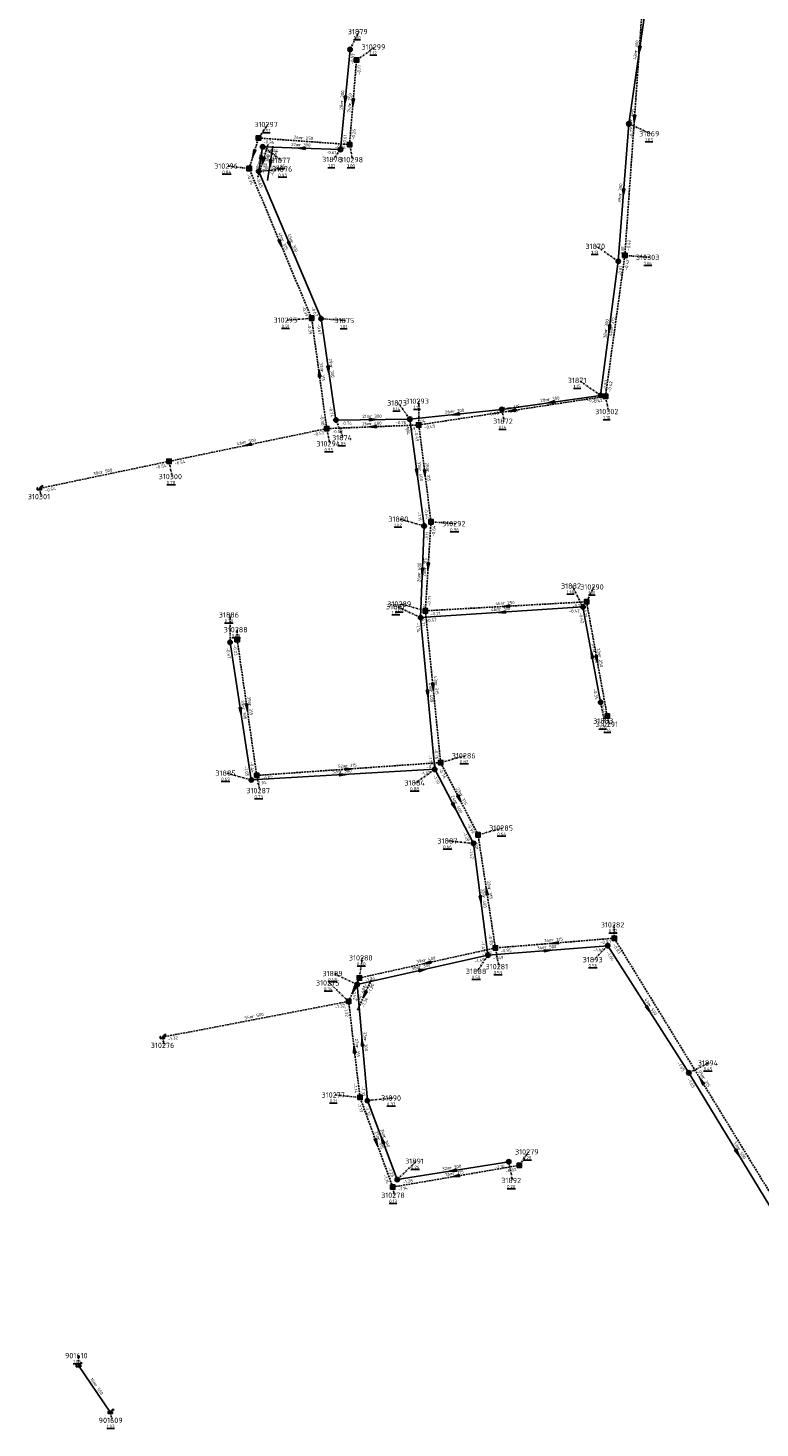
# Model space of a CAD drawing. Extents: x 188323 to 208361, y 565368 to 574910.
# Tile 46 of 256: x 200083 to 200290, y 567701 to 568098. Entities that reach past the tile are written whole.
import ezdxf

# ---------------------------------------------------------------- set-up
doc = ezdxf.new("R2010")
doc.units = 0
doc.linetypes.add('DASHDOT', pattern=[1, 0.5, -0.25, 0, -0.25])
doc.linetypes.add('DASHED', pattern=[0.75, 0.5, -0.25])
doc.layers.get('0').update_dxf_attribs({"linetype": 'CONTINUOUS'})
for name, color, linetype in [('RIO-AFM', 7, 'CONTINUOUS'), ('RIO-BOK', 7, 'CONTINUOUS'), ('RIO-DET', 7, 'CONTINUOUS'), ('RIO-KNP', 7, 'CONTINUOUS'), ('RIO-KNR', 7, 'CONTINUOUS'), ('RIO-LAG', 7, 'CONTINUOUS'), ('RIO-LAG_0B', 7, 'CONTINUOUS'), ('RIO-LAG_1B', 7, 'DASHED'), ('RIO-LEN', 7, 'CONTINUOUS'), ('RIO-MVD', 1, 'CONTINUOUS'), ('RIO-VRB', 6, 'DASHDOT'), ('RIO-VRH', 7, 'CONTINUOUS')]:
    doc.layers.add(name, color=color, linetype=linetype)
doc.styles.add('RIO-TXT', font='isocp.shx')

# ---------------------------------------------------------------- blocks, each defined once
blk = doc.blocks.new('L_VHR')
blk.add_lwpolyline([(-0.5, 0), (0.5, 0), (-0.5, 0.15), (-0.5, -0.15), (0.5, 0)])
blk = doc.blocks.new('K_IPR')
blk.add_lwpolyline([(-0.5, -0.5), (0.5, -0.5), (0.5, 0.5), (-0.5, 0.5)], close=True)
blk.add_solid([(-0.5, 0.5), (0.5, 0.5), (-0.5, -0.5), (0.5, -0.5)])
at = {"style": 'RIO-TXT', "flags": 1}
blk.add_attdef('KNOOPNAAM', (2, 2), '', height=1, dxfattribs=at)
blk = doc.blocks.new('K_UTB')
blk.add_lwpolyline([(0.5, 0.15), (0.5, -0.3), (-0.5, -0.3), (-0.5, 0.15), (-0.45, 0.15), (-0.45, -0.25), (0, -0.25), (0.45, -0.25), (0.45, 0.15)], close=True)
blk.add_lwpolyline([(0.85, 0.6), (0.55, 0.65), (0.614828, 0.459583), (0.850842, 0.598937)])
blk.add_arc((0.85, -0.25), 0.85, 90, 180)
at = {"style": 'RIO-TXT', "flags": 1}
blk.add_attdef('KNOOPNAAM', (2, 2), '', height=1, dxfattribs=at)
blk = doc.blocks.new('K_IPG')
blk.add_circle((0, 0), 0.5)
for points in [[(0, 0), (-0.5, 0), (-0.433013, 0.25)], [(0, 0), (-0.433013, -0.25), (-0.5, 0)], [(0, 0), (-0.433013, 0.25), (-0.25, 0.433013)], [(0, 0), (-0.25, -0.433013), (-0.433013, -0.25)], [(0, 0), (-0.25, 0.433013), (0, 0.5)], [(0, 0), (0, -0.5), (-0.25, -0.433013)], [(0, 0), (0, 0.5), (0.25, 0.433013)], [(0, 0), (0.25, 0.433013), (0.433013, 0.25)], [(0, 0), (0.433013, 0.25), (0.5, 0)], [(0, 0), (0.5, 0), (0.433013, -0.25)], [(0, 0), (0.433013, -0.25), (0.25, -0.433013)], [(0, 0), (0.25, -0.433013), (0, -0.5)]]:
    blk.add_solid(points)
at = {"style": 'RIO-TXT', "flags": 1}
blk.add_attdef('KNOOPNAAM', (2, 2), '', height=1, dxfattribs=at)
blk = doc.blocks.new('482_03______310275____310280_')
at = {"layer": 'RIO-LAG_1B'}
blk.add_line((0, 0), (4.088, 8.929), dxfattribs=at)
at = {"layer": 'RIO-VRH', "xscale": 2, "yscale": 2, "zscale": 2, "rotation": 245.3936}
blk.add_blockref('L_VHR', (2.044, 4.4645), dxfattribs=at)
at = {"layer": 'RIO-AFM', "style": 'RIO-TXT'}
blk.add_text('r 400', height=0.9, rotation=65.3936, dxfattribs=at).set_placement((1.1398, 3.6906))
at = {"layer": 'RIO-BOK', "style": 'RIO-TXT'}
for s, p in [('-1.24', (3.6539, 4.6178)), ('-1.34', (1.8556, 0.6899))]:
    blk.add_text(s, height=0.9, rotation=65.3936, dxfattribs=at).set_placement(p)
at = {"layer": 'RIO-LEN', "style": 'RIO-TXT'}
blk.add_text('7m', height=0.9, rotation=65.3936, dxfattribs=at).set_placement((0.4654, 2.2176))
blk = doc.blocks.new('483_03______310296____310297_')
at = {"layer": 'RIO-LAG_1B'}
blk.add_line((0, 0), (2.883, 9.388), dxfattribs=at)
at = {"layer": 'RIO-VRH', "xscale": 2, "yscale": 2, "zscale": 2, "rotation": 252.9178}
blk.add_blockref('L_VHR', (1.4415, 4.694), dxfattribs=at)
at = {"layer": 'RIO-AFM', "style": 'RIO-TXT'}
blk.add_text('r 250', height=0.9, rotation=72.9178, dxfattribs=at).set_placement((0.6466, 3.8081))
at = {"layer": 'RIO-BOK', "style": 'RIO-TXT'}
for s, p in [('-0.21', (3.0177, 5.0566)), ('-0.35', (1.7493, 0.927))]:
    blk.add_text(s, height=0.9, rotation=72.9178, dxfattribs=at).set_placement(p)
at = {"layer": 'RIO-LEN', "style": 'RIO-TXT'}
blk.add_text('9m', height=0.9, rotation=72.9178, dxfattribs=at).set_placement((0.171, 2.2595))
blk = doc.blocks.new('539_03______31876_____31877_')
at = {"layer": 'RIO-LAG_0B'}
blk.add_line((0, 0), (1.551, 9.697), dxfattribs=at)
at = {"layer": 'RIO-VRH', "xscale": 2, "yscale": 2, "zscale": 2, "rotation": 260.9016}
blk.add_blockref('L_VHR', (0.7755, 4.8485), dxfattribs=at)
at = {"layer": 'RIO-AFM', "style": 'RIO-TXT'}
blk.add_text('r 300', height=0.9, rotation=80.9016, dxfattribs=at).set_placement((0.1114, 3.861))
at = {"layer": 'RIO-BOK', "style": 'RIO-TXT'}
for s, p in [('-0.64', (2.2861, 5.4268)), ('-0.65', (1.6036, 1.161))]:
    blk.add_text(s, height=0.9, rotation=80.9016, dxfattribs=at).set_placement(p)
at = {"layer": 'RIO-LEN', "style": 'RIO-TXT'}
blk.add_text('7m', height=0.9, rotation=80.9016, dxfattribs=at).set_placement((-0.1445, 2.2613))

msp = doc.modelspace()

# ---------------------------------------------------------------- linework, layer by layer
at = {"layer": 'RIO-LAG'}
msp.add_line((200106.064, 567705.792), (200097.056, 567719.04), dxfattribs=at)
at = {"layer": 'RIO-LAG_0B'}
for p, q in [((200259.008, 568113.024), (200252.992, 568070.976)), ((200171.296, 568063.68), (200174, 568092.032)), ((200252.992, 568070.976), (200250, 568032)), ((200148.112, 568057.472), (200149.232, 568064.448)), ((200149.232, 568064.448), (200171.296, 568063.68)), ((200165.776, 568015.744), (200148.112, 568057.472)), ((200250, 568032), (200244.992, 567993.984)), ((200170, 567987.008), (200165.776, 568015.744)), ((200244.992, 567993.984), (200216.992, 567990.016)), ((200190.944, 567987.264), (200170, 567987.008)), ((200216.992, 567990.016), (200190.944, 567987.264)), ((200190.944, 567987.264), (200195.008, 567956.992)), ((200195.008, 567956.992), (200194, 567931.008)), ((200194, 567931.008), (200240, 567934.016)), ((200240, 567934.016), (200244.992, 567907.008)), ((200194, 567931.008), (200198, 567888)), ((200146, 567884.992), (200140, 567923.968)), ((200198, 567888), (200146, 567884.992)), ((200198, 567888), (200208.992, 567867.008)), ((200208.992, 567867.008), (200213.056, 567835.328)), ((200213.056, 567835.328), (200247.008, 567838.016)), ((200247.008, 567838.016), (200270, 567801.984)), ((200213.056, 567835.328), (200176, 567827.008)), ((200176, 567827.008), (200178.912, 567794.112)), ((200270, 567801.984), (200297.44, 567756.672)), ((200178.912, 567794.112), (200187.36, 567771.712)), ((200187.36, 567771.712), (200218.976, 567776.768))]:
    msp.add_line(p, q, dxfattribs=at)
at = {"layer": 'RIO-LAG_1B'}
for p, q in [((200251.856, 568033.664), (200257.312, 568111.296)), ((200173.856, 568065.088), (200175.824, 568089.024)), ((200145.408, 568058.304), (200148.064, 568066.944)), ((200148.064, 568066.944), (200173.856, 568065.088)), ((200163.104, 568015.872), (200145.408, 568058.304)), ((200246.384, 567993.728), (200251.856, 568033.664)), ((200167.392, 567984.576), (200163.104, 568015.872)), ((200193.472, 567985.6), (200246.384, 567993.728)), ((200167.392, 567984.576), (200122.704, 567975.296)), ((200193.472, 567985.6), (200167.392, 567984.576)), ((200196.928, 567958.144), (200193.472, 567985.6)), ((200122.704, 567975.296), (200085.984, 567967.616)), ((200195.344, 567932.928), (200196.928, 567958.144)), ((200195.344, 567932.928), (200241.008, 567935.488)), ((200241.008, 567935.488), (200246.864, 567903.104)), ((200199.664, 567889.92), (200195.344, 567932.928)), ((200147.552, 567886.272), (200142.016, 567924.8)), ((200199.664, 567889.92), (200147.552, 567886.272)), ((200210.272, 567869.44), (200199.664, 567889.92)), ((200215.168, 567837.376), (200210.272, 567869.44)), ((200248.864, 567840.128), (200215.168, 567837.376)), ((200298.512, 567758.976), (200248.864, 567840.128)), ((200176.624, 567828.864), (200215.168, 567837.376)), ((200173.584, 567822.208), (200176.624, 567828.864)), ((200173.584, 567822.208), (200120.832, 567812.096)), ((200176.816, 567795.008), (200173.584, 567822.208)), ((200186.096, 567769.6), (200176.816, 567795.008)), ((200186.096, 567769.6), (200221.936, 567775.744))]:
    msp.add_line(p, q, dxfattribs=at)
at = {"layer": 'RIO-VRB'}
for p, q in [((200174, 568092), (200176.537, 568097.0953)), ((200175.83, 568089), (200181.0909, 568092.7378)), ((200148.07, 568066.95), (200150.6891, 568070.7719)), ((200253, 568071), (200259.1269, 568068.1622)), ((200149.23, 568064.44), (200154.6494, 568060.5919)), ((200171.3, 568063.69), (200169.264, 568060.8601)), ((200173.86, 568065.09), (200174.7406, 568060.792)), ((200145.41, 568058.29), (200139.335, 568058.9881)), ((200148.11, 568057.44), (200155.185, 568058.14)), ((200250, 568032), (200243.8719, 568036.2359)), ((200251.85, 568033.66), (200258.8175, 568033.1313)), ((200163.1, 568015.84), (200156.1329, 568015.3091)), ((200165.77, 568015.75), (200172.7375, 568015.2213)), ((200245, 567994), (200238.8719, 567998.2359)), ((200190.94, 567987.25), (200187.677, 567991.8369)), ((200193.47, 567985.57), (200193.469, 567992.345)), ((200246.38, 567993.71), (200247.2606, 567989.412)), ((200170, 567987), (200172.0771, 567981.9911)), ((200217, 567990), (200217.7071, 567986.6868)), ((200167.4, 567984.59), (200168.2806, 567980.292)), ((200122.71, 567975.28), (200123.5906, 567970.982)), ((200085.98, 567967.62), (200086.5135, 567965.2916)), ((200195, 567957), (200188.0321, 567958.9265)), ((200196.92, 567958.15), (200203.8875, 567957.6213)), ((200240, 567934), (200236.9614, 567939.9605)), ((200241.01, 567935.47), (200243.0471, 567939.6993)), ((200140, 567924), (200139.9989, 567931.775)), ((200194, 567931), (200187.351, 567934.1179)), ((200195.35, 567932.94), (200188.3821, 567934.8665)), ((200142.01, 567924.8), (200142.0097, 567927.575)), ((200245, 567907), (200246.0541, 567901.7171)), ((200246.86, 567903.1), (200247.3935, 567900.7716)), ((200199.67, 567889.92), (200206.6375, 567891.8487)), ((200198, 567888), (200192.582, 567884.1502)), ((200146, 567885), (200139.0321, 567886.9265)), ((200147.56, 567886.26), (200148.4406, 567881.962)), ((200209, 567867), (200201.925, 567867.6978)), ((200210.27, 567869.43), (200217.2375, 567871.3587)), ((200248.86, 567840.15), (200248.8595, 567843.925)), ((200215.17, 567837.36), (200216.2241, 567832.0771)), ((200247, 567838), (200243.097, 567834.0447)), ((200176.62, 567828.86), (200177.5006, 567834.558)), ((200213.05, 567835.31), (200210.0147, 567830.7476)), ((200176, 567827), (200169.351, 567830.1179)), ((200173.58, 567822.22), (200168.1591, 567827.4664)), ((200120.84, 567812.1), (200121.3735, 567809.7716)), ((200270, 567802), (200275.7086, 567804.778)), ((200176.82, 567795), (200169.745, 567795.6978)), ((200178.92, 567794.13), (200185.995, 567794.83)), ((200187.36, 567771.69), (200192.7794, 567776.9381)), ((200218.97, 567776.75), (200220.0241, 567771.4671)), ((200221.94, 567775.74), (200224.5591, 567779.5619)), ((200186.09, 567769.61), (200186.6235, 567767.2816)), ((200097.06, 567719.04), (200097.0597, 567721.815)), ((200106.07, 567705.8), (200106.6035, 567703.4716))]:
    msp.add_line(p, q, dxfattribs=at)

# ---------------------------------------------------------------- block references
at = {"layer": 'RIO-DET'}
for name, p in [('483_03______310296____310297_', (200147.904, 568055.808)), ('539_03______31876_____31877_', (200150.608, 568054.912)), ('482_03______310275____310280_', (200176.08, 567819.712))]:
    msp.add_blockref(name, p, dxfattribs=at)
at = {"layer": 'RIO-KNP', "xscale": 1.25, "yscale": 1.25, "zscale": 1.25}
for name, p in [('K_IPG', (200174, 568092.032)), ('K_IPR', (200175.824, 568089.024)), ('K_IPG', (200252.992, 568070.976)), ('K_IPR', (200148.064, 568066.944)), ('K_IPG', (200149.232, 568064.448)), ('K_IPG', (200171.296, 568063.68)), ('K_IPR', (200173.856, 568065.088)), ('K_IPR', (200145.408, 568058.304)), ('K_IPG', (200148.112, 568057.472)), ('K_IPR', (200251.856, 568033.664)), ('K_IPG', (200250, 568032)), ('K_IPR', (200163.104, 568015.872)), ('K_IPG', (200165.776, 568015.744)), ('K_IPG', (200244.992, 567993.984)), ('K_IPG', (200216.992, 567990.016)), ('K_IPR', (200246.384, 567993.728)), ('K_IPG', (200170, 567987.008)), ('K_IPG', (200190.944, 567987.264)), ('K_IPR', (200167.392, 567984.576)), ('K_IPR', (200193.472, 567985.6)), ('K_IPR', (200122.704, 567975.296)), ('K_UTB', (200085.984, 567967.616)), ('K_IPG', (200195.008, 567956.992)), ('K_IPR', (200196.928, 567958.144)), ('K_IPR', (200241.008, 567935.488)), ('K_IPG', (200194, 567931.008)), ('K_IPR', (200195.344, 567932.928)), ('K_IPG', (200240, 567934.016)), ('K_IPG', (200140, 567923.968)), ('K_IPR', (200142.016, 567924.8)), ('K_IPG', (200244.992, 567907.008)), ('K_IPR', (200246.864, 567903.104)), ('K_IPG', (200198, 567888)), ('K_IPR', (200199.664, 567889.92)), ('K_IPG', (200146, 567884.992)), ('K_IPR', (200147.552, 567886.272)), ('K_IPG', (200208.992, 567867.008)), ('K_IPR', (200210.272, 567869.44)), ('K_IPR', (200248.864, 567840.128)), ('K_IPG', (200213.056, 567835.328)), ('K_IPR', (200215.168, 567837.376)), ('K_IPG', (200247.008, 567838.016)), ('K_IPR', (200176.624, 567828.864)), ('K_IPG', (200176, 567827.008)), ('K_IPR', (200173.584, 567822.208)), ('K_UTB', (200120.832, 567812.096)), ('K_IPG', (200270, 567801.984)), ('K_IPR', (200176.816, 567795.008)), ('K_IPG', (200178.912, 567794.112)), ('K_IPG', (200218.976, 567776.768)), ('K_IPR', (200221.936, 567775.744)), ('K_IPG', (200187.36, 567771.712)), ('K_IPR', (200186.096, 567769.6)), ('K_UTB', (200097.056, 567719.04)), ('K_UTB', (200106.064, 567705.792))]:
    msp.add_blockref(name, p, dxfattribs=at)
at = {"layer": 'RIO-VRH', "xscale": 2, "yscale": 2, "zscale": 2}
for p, rotation in [((200256, 568092), 261.8616), ((200172.65, 568077.845), 264.5435), ((200174.845, 568077.045), 265.2813), ((200254.585, 568072.465), 265.9597), ((200146.74, 568062.62), 252.9178), ((200160.265, 568064.065), 538.0538), ((200148.67, 568060.94), 260.9016), ((200251.5, 568051.5), 265.5927), ((200154.255, 568037.065), 292.6295), ((200156.94, 568036.595), 292.9644), ((200247.5, 568013), 262.4958), ((200165.25, 568000.215), 97.843), ((200167.885, 568001.375), 278.3781), ((200231, 567992), 188.1293), ((200180.47, 567987.125), 360.684), ((200203.97, 567988.625), 186.0233), ((200219.925, 567989.64), 188.7453), ((200180.435, 567985.08), 182.1526), ((200145.055, 567979.935), 191.7666), ((200192.97, 567972.125), 277.6526), ((200195.195, 567971.86), 277.1797), ((200194.5, 567944), 267.7885), ((200196.135, 567945.545), 266.4277), ((200217, 567932.5), 183.731), ((200218.18, 567934.205), 183.1712), ((200242.5, 567920.5), 460.4995), ((200243.935, 567919.285), 280.2521), ((200197.51, 567911.43), 275.7428), ((200196, 567909.5), 275.3231), ((200143, 567904.5), 278.7544), ((200144.785, 567905.53), 278.2029), ((200173.615, 567888.09), 364.0172), ((200172, 567886.5), 363.3015), ((200204.97, 567879.675), 297.36), ((200203.5, 567877.5), 297.6523), ((200211.025, 567851.155), 277.2913), ((200212.72, 567853.395), 98.6953), ((200230.025, 567836.655), 4.5299), ((200232.015, 567838.755), 184.7336), ((200195.895, 567833.11), 192.4331), ((200194.525, 567831.155), 372.6405), ((200175.1, 567825.54), 245.3936), ((200258.5, 567820), 302.5798), ((200175.2, 567808.61), 96.7964), ((200177.46, 567810.565), 455.0851), ((200273.685, 567799.555), 121.4529), ((200181.455, 567782.305), 290.0644), ((200183.14, 567782.91), 470.619), ((200283.72, 567779.345), 301.2053), ((200203.165, 567774.22), 189.0936), ((200204.015, 567772.675), 189.7022)]:
    msp.add_blockref('L_VHR', p, dxfattribs=dict(at, rotation=rotation))

# ---------------------------------------------------------------- texts
at = {"layer": 'RIO-AFM', "style": 'RIO-TXT'}
for s, rotation, p in [('r 300', 441.8616, (200255.3776, 568091.2702)), ('r 300', 84.5435, (200172.0753, 568077.086)), ('r 250', 85.2813, (200174.2802, 568076.2789)), ('r 315', 85.9598, (200254.0293, 568071.692)), ('r 250', 355.8753, (200160.1929, 568066.5847)), ('r 300', 358.0539, (200159.4721, 568064.5987)), ('r 300', 445.5927, (200250.9275, 568050.7313)), ('r 315', 292.6295, (200154.4177, 568038.0108)), ('r 300', 292.9644, (200157.0971, 568037.5416)), ('r 300', 442.4958, (200246.887, 568012.2632)), ('r 315', 82.1952, (200248.5097, 568012.95)), ('r 315', 277.843, (200165.6442, 568001.0874)), ('r 300', 278.3781, (200168.2703, 568002.2509)), ('r 315', 8.7453, (200219.0482, 567990.011)), ('r 300', 368.1293, (200230.1259, 567992.3887)), ('r 300', 360.684, (200179.6535, 567987.6214)), ('r 300', 366.0233, (200203.1106, 567989.0449)), ('r 400', 362.1526, (200179.6061, 567985.557)), ('r 500', 371.7666, (200144.1567, 567980.2729)), ('r 500', 371.7789, (200103.4473, 567971.7852)), ('r 400', 277.6526, (200193.3668, 567972.9959)), ('r 315', 277.1797, (200195.5981, 567972.7274)), ('r 315', 86.4277, (200195.5856, 567944.7673)), ('r 400', 447.7885, (200193.9615, 567943.2098)), ('r 250', 3.1712, (200217.3436, 567934.6594)), ('r 300', 3.731, (200216.1589, 567932.9462)), ('r 300', 280.4995, (200242.8522, 567921.3893)), ('r 250', 280.2521, (200244.2927, 567920.1732)), ('r 315', 275.7428, (200197.9396, 567912.2876)), ('r 400', 275.3231, (200196.4359, 567910.3546)), ('r 300', 278.7544, (200143.3828, 567905.3791)), ('r 315', 278.2029, (200145.1761, 567906.4052)), ('r 300', 363.3015, (200171.1612, 567886.9684)), ('r 315', 364.0172, (200172.7704, 567888.548)), ('r 315', 297.36, (200205.0477, 567880.6277)), ('r 400', 297.6523, (200203.573, 567878.4532)), ('r 400', 277.2913, (200211.4277, 567852.0237)), ('r 315', 278.6953, (200213.1015, 567854.273)), ('r 315', 364.7336, (200231.1653, 567839.1966)), ('r 500', 4.5299, (200229.1779, 567837.0894)), ('r 300', 372.6405, (200193.6222, 567831.4767)), ('r 400', 12.4331, (200194.9959, 567833.4238)), ('r 500', 302.5798, (200258.4961, 567820.959)), ('r 500', 370.8611, (200146.3169, 567817.5145)), ('r 315', 276.7964, (200175.6088, 567809.4747)), ('r 300', 275.0851, (200177.8962, 567811.4174)), ('r 315', 301.4529, (200273.7139, 567800.523)), ('r 315', 290.0644, (200181.6543, 567783.2405)), ('r 300', 290.619, (200183.3293, 567783.8472)), ('r 500', 301.2053, (200283.7418, 567780.3056)), ('r 300', 9.0936, (200202.286, 567774.5857)), ('r 315', 9.7022, (200203.1322, 567773.0313)), ('r 500', 304.2415, (200101.526, 567713.3741))]:
    msp.add_text(s, height=0.9, rotation=rotation, dxfattribs=at).set_placement(p)
at = {"layer": 'RIO-BOK', "style": 'RIO-TXT'}
for s, rotation, p in [('-0.53', 84.5435, (200175.0044, 568087.7849)), ('-0.17', 85.2813, (200176.8886, 568084.7986)), ('-0.72', 441.8616, (200254.5831, 568072.1887)), ('-0.26', 355.8753, (200149.3664, 568065.4538)), ('-0.61', 84.5435, (200172.8266, 568064.9505)), ('-0.26', 85.2813, (200175.3702, 568066.3701)), ('-0.72', 445.5927, (200254.0593, 568066.8068)), ('-0.64', 358.0539, (200150.5823, 568062.9941)), ('-0.61', 358.0539, (200167.1551, 568062.4414)), ('-0.26', 355.8753, (200169.6706, 568064.0023)), ('-0.35', 292.6295, (200144.6573, 568056.4589)), ('-0.65', 292.9644, (200147.368, 568055.6046)), ('-0.81', 445.5927, (200251.5024, 568033.2892)), ('-0.42', 85.9598, (200253.3449, 568034.9579)), ('-0.81', 442.4958, (200250.8317, 568027.7554)), ('-0.42', 82.1952, (200252.6807, 568029.407)), ('-0.39', 292.6295, (200160.2552, 568019.096)), ('-0.67', 292.9644, (200162.9059, 568018.9889)), ('-0.39', 277.843, (200161.9049, 568014.2617)), ('-0.67', 278.3781, (200164.5897, 568014.1606)), ('-0.93', 442.4958, (200246.5699, 567995.2062)), ('-0.42', 82.1952, (200247.9569, 567994.9069)), ('-0.74', 278.3781, (200168.0338, 567990.8547)), ('-0.93', 368.1293, (200241.1374, 567992.0495)), ('-0.42', 8.7453, (200242.5399, 567991.7027)), ('-0.38', 277.843, (200165.4714, 567988.4631)), ('-0.76', 360.684, (200186.857, 567985.8118)), ('-1.04', 366.0233, (200192.4798, 567986.0056)), ('-0.99', 366.0233, (200213.0681, 567988.1914)), ('-0.99', 368.1293, (200218.5845, 567988.813)), ('-0.53', 371.7666, (200163.6665, 567982.4091)), ('-0.53', 362.1526, (200168.8522, 567983.2445)), ('-0.74', 360.684, (200171.4173, 567985.6177)), ('-0.49', 362.1526, (200189.4252, 567984.0309)), ('-1.04', 277.6526, (200189.7396, 567985.6757)), ('-0.49', 277.1797, (200192.2567, 567984.0056)), ('-0.49', 8.7453, (200195.0664, 567984.3991)), ('-0.54', 371.7666, (200124.3666, 567974.196)), ('-0.54', 371.7789, (200118.9783, 567973.0933)), ('-0.54', 371.7789, (200087.6368, 567966.5363)), ('-1.11', 277.6526, (200193.0837, 567960.8791)), ('-0.64', 277.1797, (200195.034, 567962.0445)), ('-1.11', 447.7885, (200196.2275, 567952.8502)), ('-0.64', 86.4277, (200198.0624, 567953.9698)), ('-1.14', 447.7885, (200195.4519, 567932.3459)), ('-0.71', 86.4277, (200196.8343, 567934.2501)), ('-0.71', 275.7428, (200194.0978, 567931.4066)), ('-0.71', 3.1712, (200196.8251, 567931.6196)), ('-0.42', 3.731, (200235.9989, 567932.3361)), ('-0.25', 3.1712, (200236.9935, 567933.8453)), ('-0.42', 280.4995, (200238.8793, 567932.368)), ('-0.21', 280.2521, (200239.8823, 567933.8428)), ('-1.14', 275.3231, (200192.7366, 567929.4758)), ('-0.57', 3.731, (200195.4879, 567929.6941)), ('-0.23', 278.2029, (200140.8248, 567923.2142)), ('-0.97', 278.7544, (200138.8301, 567922.4029)), ('-0.35', 280.4995, (200242.8915, 567910.7786)), ('-0.26', 280.2521, (200244.7712, 567906.8886)), ('-1.19', 275.3231, (200196.2509, 567891.955)), ('-0.76', 275.7428, (200197.8921, 567893.8618)), ('-1.05', 278.7544, (200144.015, 567888.843)), ('-0.44', 278.2029, (200145.6118, 567890.1216)), ('-1.19', 363.3015, (200193.9859, 567886.3965)), ('-0.71', 364.0172, (200195.6763, 567888.2666)), ('-0.76', 297.36, (200199.0709, 567888.0331)), ('-1.05', 363.3015, (200147.4789, 567883.6839)), ('-0.57', 364.0172, (200149.0552, 567884.9625)), ('-1.19', 297.6523, (200197.4105, 567886.11)), ('-0.99', 297.36, (200207.1534, 567872.4336)), ('-1.20', 297.6523, (200205.8685, 567869.988)), ('-1.01', 278.6953, (200209.0985, 567867.8341)), ('-1.42', 277.2913, (200207.7897, 567865.4333)), ('-0.95', 278.6953, (200213.1846, 567841.2037)), ('-1.49', 277.2913, (200211.159, 567839.2018)), ('-1.03', 12.4331, (200211.4665, 567835.1098)), ('-0.95', 364.7336, (200216.6814, 567836.0813)), ('-1.64', 4.5299, (200243.0228, 567836.2805)), ('-0.93', 364.7336, (200244.8883, 567838.4352)), ('-1.64', 302.5798, (200246.5751, 567836.0664)), ('-0.93', 301.4529, (200248.3971, 567838.2251)), ('-1.49', 372.6405, (200209.3512, 567833.0676)), ('-1.49', 4.5299, (200214.556, 567834.0249)), ('-1.24', 12.4331, (200178.2884, 567827.7942)), ('-1.42', 275.0851, (200174.7303, 567825.481)), ('-1.42', 372.6405, (200177.6729, 567825.9413)), ('-1.32', 370.8611, (200169.8118, 567820.1034)), ('-1.32', 276.7964, (200172.3562, 567820.6638)), ('-1.32', 370.8611, (200122.4792, 567810.9899)), ('-1.65', 302.5798, (200266.6338, 567804.7139)), ('-1.65', 301.2053, (200269.5288, 567800.0771)), ('-1.14', 276.7964, (200174.9599, 567798.907)), ('-1.32', 275.0851, (200177.181, 567798.0914)), ('-1.13', 290.0644, (200175.9861, 567793.2044)), ('-1.32', 290.619, (200178.1035, 567792.3265)), ('-1.14', 290.0644, (200183.3825, 567772.9859)), ('-1.28', 290.619, (200184.618, 567775.0392)), ('-1.16', 9.0936, (200215.1422, 567774.7194)), ('-0.82', 9.7022, (200218.1341, 567773.6689)), ('-1.14', 9.7022, (200187.7057, 567768.466)), ('-1.28', 9.0936, (200188.9635, 567770.5289))]:
    msp.add_text(s, height=0.9, rotation=rotation, dxfattribs=at).set_placement(p)
at = {"layer": 'RIO-KNR', "style": 'RIO-TXT'}
for s, p in [('31879', (200173.3495, 568096.3453)), ('310299', (200177.2659, 568091.9878)), ('310297', (200146.8641, 568070.0219)), ('31869', (200255.9394, 568067.4122)), ('310296', (200135.51, 568058.2381)), ('31877', (200151.4619, 568059.8419)), ('31876', (200151.9975, 568057.39)), ('31878', (200166.0765, 568060.1101)), ('310298', (200170.9156, 568060.042)), ('31870', (200240.6844, 568035.4859)), ('310303', (200254.9925, 568032.3813)), ('310295', (200152.3079, 568014.5591)), ('31875', (200169.55, 568014.4713)), ('31871', (200235.6844, 567997.4859)), ('31873', (200184.4895, 567991.0869)), ('310293', (200189.644, 567991.595)), ('31872', (200214.5196, 567985.9368)), ('310302', (200243.4356, 567988.662)), ('31874', (200168.8896, 567981.2411)), ('310294', (200164.4556, 567979.542)), ('310300', (200119.7656, 567970.232)), ('310301', (200082.6885, 567964.5416)), ('31880', (200184.8446, 567958.1765)), ('310292', (200200.0625, 567956.8713)), ('31882', (200233.7739, 567939.2105)), ('310290', (200239.2221, 567938.9493)), ('310289', (200184.5571, 567934.1165)), ('31886', (200136.8114, 567931.025)), ('31881', (200184.1635, 567933.3679)), ('310288', (200138.1847, 567926.825)), ('31883', (200242.8666, 567900.9671)), ('310291', (200243.5685, 567900.0216)), ('310286', (200202.8125, 567891.0987)), ('31885', (200135.8446, 567886.1765)), ('31884', (200189.3945, 567883.4002)), ('310287', (200144.6156, 567881.212)), ('310285', (200213.4125, 567870.6087)), ('31887', (200198.7375, 567866.9478)), ('310282', (200245.0345, 567843.175)), ('310280', (200173.6756, 567833.808)), ('310281', (200212.3991, 567831.3271)), ('31893', (200239.9095, 567833.2947)), ('310275', (200164.3341, 567826.7164)), ('31889', (200166.1635, 567829.3679)), ('31888', (200206.8272, 567829.9976)), ('310276', (200117.5485, 567809.0216)), ('31894', (200272.5211, 567804.028)), ('310277', (200165.92, 567794.9478)), ('31890', (200182.8075, 567794.08)), ('310279', (200220.7341, 567778.8119)), ('31891', (200189.5919, 567776.1881)), ('31892', (200216.8366, 567770.7171)), ('310278', (200182.7985, 567766.5316)), ('901610', (200093.2347, 567721.065)), ('901609', (200102.7785, 567702.7216))]:
    msp.add_text(s, height=1.5, dxfattribs=at).set_placement(p)
at = {"layer": 'RIO-LEN', "style": 'RIO-TXT'}
for s, rotation, p in [('42m', 441.8616, (200255.0735, 568089.1318)), ('28m', 84.5435, (200171.8703, 568074.9357)), ('24m', 85.2813, (200174.1028, 568074.1262)), ('78m', 85.9598, (200253.8774, 568069.5373)), ('26m', 355.8753, (200158.0384, 568066.7387)), ('22m', 358.0539, (200157.3133, 568064.6707)), ('39m', 445.5927, (200250.7632, 568048.5776)), ('46m', 292.6295, (200153.5856, 568040.0041)), ('45m', 292.9644, (200156.2533, 568039.5299)), ('38m', 442.4958, (200246.6066, 568010.1214)), ('40m', 82.1952, (200248.2167, 568010.81)), ('32m', 277.843, (200165.3485, 568003.227)), ('29m', 278.3781, (200167.9545, 568004.3877)), ('54m', 8.7453, (200216.9133, 567989.6826)), ('28m', 368.1293, (200227.9878, 567992.0819)), ('21m', 360.684, (200177.4937, 567987.5943)), ('26m', 366.0233, (200200.9627, 567988.8169)), ('26m', 362.1526, (200177.4476, 567985.4744)), ('46m', 371.7666, (200142.0424, 567979.831)), ('31m', 277.6526, (200193.0782, 567975.1365)), ('28m', 277.1797, (200195.3271, 567974.8704)), ('38m', 371.7789, (200101.3331, 567971.3428)), ('26m', 447.7885, (200193.8799, 567941.0513)), ('25m', 86.4277, (200195.4513, 567942.6115)), ('46m', 3.1712, (200215.1869, 567934.5399)), ('46m', 3.731, (200214.0035, 567932.8056)), ('27m', 280.4995, (200242.4575, 567923.5129)), ('33m', 280.2521, (200243.9072, 567922.2985)), ('43m', 275.3231, (200196.2345, 567912.5052)), ('43m', 275.7428, (200197.7225, 567914.4367)), ('39m', 278.7544, (200143.053, 567907.5138)), ('39m', 278.2029, (200144.8668, 567908.543)), ('52m', 363.3015, (200169.0048, 567886.8427)), ('52m', 364.0172, (200170.6158, 567888.3953)), ('24m', 297.6523, (200202.5696, 567880.366)), ('23m', 297.36, (200204.054, 567882.5456)), ('32m', 278.6953, (200212.7739, 567856.408)), ('32m', 277.2913, (200211.1526, 567854.1661)), ('34m', 364.7336, (200229.0127, 567839.0169)), ('34m', 4.5299, (200227.0247, 567836.9188)), ('38m', 372.6405, (200191.5149, 567831.0027)), ('39m', 12.4331, (200192.8866, 567832.9587)), ('43m', 302.5798, (200257.332, 567822.7785)), ('54m', 370.8611, (200144.1958, 567817.1062)), ('33m', 275.0851, (200177.7037, 567813.5688)), ('27m', 276.7964, (200175.3522, 567811.6194)), ('95m', 301.4529, (200272.5858, 567802.365)), ('27m', 290.0644, (200180.9122, 567785.269)), ('24m', 290.619, (200182.5676, 567785.8685)), ('53m', 301.2053, (200282.6217, 567782.1525)), ('32m', 9.0936, (200200.1532, 567774.2442)), ('36m', 9.7022, (200201.0031, 567772.6673)), ('16m', 304.2415, (200100.3097, 567715.1591))]:
    msp.add_text(s, height=0.9, rotation=rotation, dxfattribs=at).set_placement(p)
at = {"layer": 'RIO-MVD', "style": 'RIO-TXT'}
for s, p in [('%%U1.10', (200175.007, 568094.9453)), ('%%U1.12', (200179.5609, 568090.5878)), ('%%U0.91', (200149.1591, 568068.6219)), ('%%U1.03', (200257.5969, 568066.0122)), ('%%U0.85', (200153.1194, 568058.4419)), ('%%U1.01', (200167.734, 568058.7101)), ('%%U1.00', (200173.2106, 568058.642)), ('%%U0.84', (200137.805, 568056.8381)), ('%%U0.93', (200153.655, 568055.99)), ('%%U1.13', (200242.3419, 568034.0859)), ('%%U1.06', (200257.2875, 568030.9813)), ('%%U0.91', (200154.6029, 568013.1591)), ('%%U1.01', (200171.2075, 568013.0713)), ('%%U1.15', (200237.3419, 567996.0859)), ('%%U1.14', (200186.147, 567989.6869)), ('%%U1.12', (200191.939, 567990.195)), ('%%U1.10', (200245.7306, 567987.262)), ('%%U1.14', (200216.1771, 567984.5368)), ('%%U0.95', (200166.7506, 567978.142)), ('%%U1.03', (200170.5471, 567979.8411)), ('%%U0.78', (200122.0606, 567968.832)), ('%%U1.02', (200186.5021, 567956.7765)), ('%%U0.96', (200202.3575, 567955.4713)), ('%%U1.18', (200235.4314, 567937.8105)), ('%%U1.10', (200241.5171, 567937.5493)), ('%%U1.08', (200185.821, 567931.9679)), ('%%U1.07', (200186.8521, 567932.7165)), ('%%U0.70', (200138.4689, 567929.625)), ('%%U0.65', (200140.4797, 567925.425)), ('%%U1.20', (200244.5241, 567899.5671)), ('%%U1.14', (200245.8635, 567898.6216)), ('%%U0.82', (200205.1075, 567889.6987)), ('%%U0.69', (200137.5021, 567884.7765)), ('%%U0.73', (200146.9106, 567879.812)), ('%%U0.88', (200191.052, 567882.0002)), ('%%U0.64', (200215.7075, 567869.2087)), ('%%U0.66', (200200.395, 567865.5478)), ('%%U0.52', (200247.3295, 567841.775)), ('%%U0.40', (200175.9706, 567832.408)), ('%%U0.56', (200241.567, 567831.8947)), ('%%U0.48', (200167.821, 567827.9679)), ('%%U0.58', (200208.4847, 567828.5976)), ('%%U0.53', (200214.6941, 567829.9271)), ('%%U0.34', (200166.6291, 567825.3164)), ('%%U0.45', (200274.1786, 567802.628)), ('%%U0.21', (200168.215, 567793.5478)), ('%%U0.33', (200184.465, 567792.68)), ('%%U0.20', (200223.0291, 567777.4119)), ('%%U0.26', (200191.2494, 567774.7881)), ('%%U0.20', (200218.4941, 567769.3171)), ('%%U0.13', (200185.0935, 567765.1316)), ('%%U1.03', (200095.5297, 567719.665)), ('%%U1.03', (200105.0735, 567701.3216))]:
    msp.add_text(s, height=0.9, dxfattribs=at).set_placement(p)

doc.saveas('drawing.dxf')
